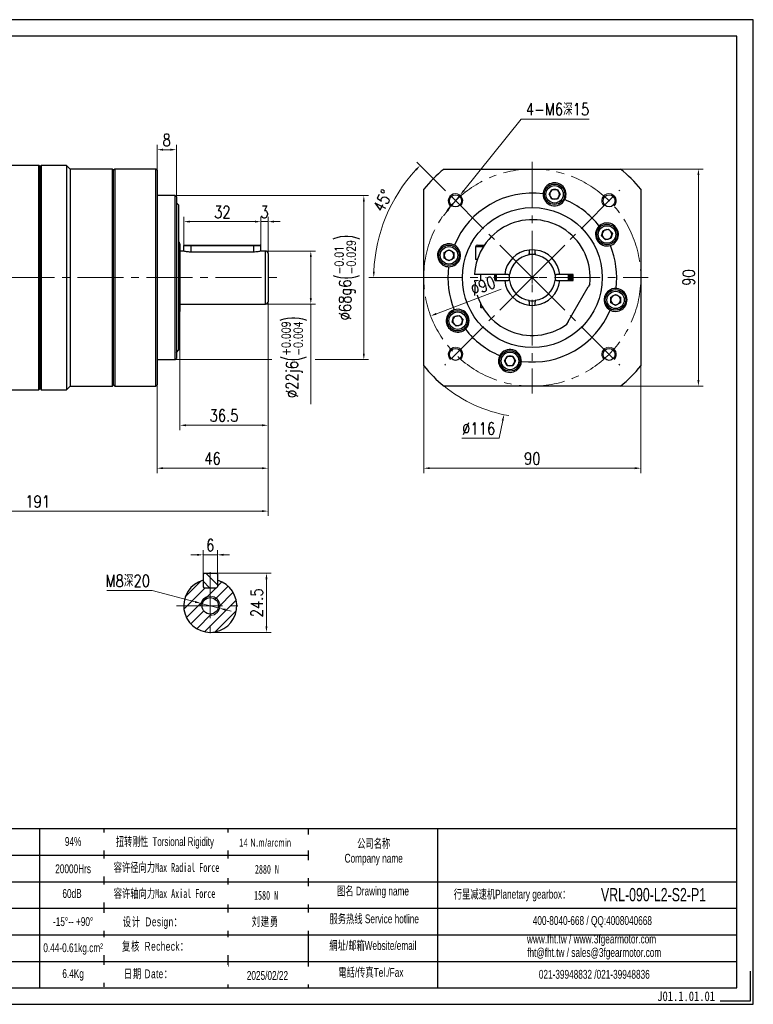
# Model space of a CAD drawing. Header units: millimetres. Extents: x 0 to 577, y 0 to 408.
# Tile 3 of 3: x 273 to 577, y 0 to 408. Entities that reach past the tile are written whole.
import ezdxf

# ---------------------------------------------------------------- set-up
doc = ezdxf.new("R2010")
doc.units = ezdxf.units.MM
doc.linetypes.add('CENTER2', pattern=[28.575, 19.05, -3.175, 3.175, -3.175])
for name, color, linetype, lineweight in [('1轮廓实线层', 7, 'Continuous', 35), ('2细线层', 4, 'Continuous', 9), ('3中心线层', 1, 'CENTER2', 9), ('5剖面线层', 2, 'Continuous', 9), ('6文字层', 3, 'Continuous', 9), ('7标注层', 4, 'Continuous', 9)]:
    doc.layers.add(name, color=color, linetype=linetype, lineweight=lineweight)
doc.layers.add('SLD-0', color=7, linetype='Continuous')
doc.layers.add('图框_外框线', color=7, linetype='Continuous')
doc.styles.add('TH_GBDIM', font='romans.shx', dxfattribs={"width": 0.8, "bigfont": 'gbcbig.shx'})
doc.styles.add('标准', font='arial.ttf', dxfattribs={"width": 0.667})
doc.styles.add('样式 1', font='txt', dxfattribs={"width": 0.8})
doc.dimstyles.new('TH_GBDIM', dxfattribs={"dimtxt": 5, "dimasz": 2.5, "dimexe": 2, "dimexo": 0, "dimgap": 1.5, "dimtad": 1, "dimdec": 1, "dimdsep": 46, "dimtxsty": 'TH_GBDIM', "dimcen": 2.5, "dimclrd": 130, "dimclre": 130, "dimclrt": 3, "dimadec": 0, "dimazin": 2, "dimtfac": 0.714286, "dimtdec": 1, "dimtmove": 0, "dimatfit": 3, "dimfxl": 1, "dimtzin": 0, "dimlwd": -1, "dimlwe": -1, "dimarcsym": 0})

# ---------------------------------------------------------------- blocks, each defined once
blk = doc.blocks.new('*D9')
at = {"layer": '7标注层', "color": 130}
for p, q in [((309.08, 171.44), (327.89, 171.44)), ((327.89, 171.44), (345.63, 166.8)), ((355.79, 164.14), (348.05, 166.16)), ((358.21, 163.51), (360.63, 162.87))]:
    blk.add_line(p, q, dxfattribs=at)
for points in [[(345.53, 166.39), (345.74, 167.2), (348.05, 166.16)], [(358.32, 163.91), (358.11, 163.1), (355.79, 164.14)]]:
    blk.add_solid(points, dxfattribs=at)
at = {"layer": 'Defpoints', "color": 0}
for p in [(348.05, 166.16), (355.79, 164.14)]:
    blk.add_point(p, dxfattribs=at)
at = {"layer": '7标注层', "color": 3, "insert": (317.74, 175.49), "char_height": 5, "attachment_point": 5, "style": 'TH_GBDIM'}
blk.add_mtext('{M8深20}{}{}', dxfattribs=at)
blk = doc.blocks.new('*D10')
at = {"layer": '7标注层', "color": 130, "transparency": 16777216}
for p, q in [((348.92, 178.25), (348.92, 188.28)), ((354.92, 178.25), (354.92, 188.28)), ((346.42, 186.28), (343.92, 186.28)), ((348.92, 186.28), (354.92, 186.28)), ((357.42, 186.28), (359.92, 186.28))]:
    blk.add_line(p, q, dxfattribs=at)
for points in [[(346.42, 186.7), (346.42, 185.87), (348.92, 186.28)], [(357.42, 186.7), (357.42, 185.87), (354.92, 186.28)]]:
    blk.add_solid(points, dxfattribs=at)
at = {"layer": 'Defpoints', "color": 0, "transparency": 16777216}
for p in [(354.92, 186.28), (348.92, 178.25), (354.92, 178.25)]:
    blk.add_point(p, dxfattribs=at)
at = {"layer": '7标注层', "color": 3, "transparency": 16777216, "insert": (351.92, 190.28), "char_height": 5, "attachment_point": 5, "style": 'TH_GBDIM'}
blk.add_mtext('6', dxfattribs=at)
blk = doc.blocks.new('*D11')
at = {"layer": '7标注层', "color": 130, "transparency": 16777216}
for p, q in [((354.39, 178.65), (377.23, 178.65)), ((375.23, 176.15), (375.23, 156.65)), ((351.92, 154.15), (377.23, 154.15))]:
    blk.add_line(p, q, dxfattribs=at)
for points in [[(374.81, 176.15), (375.64, 176.15), (375.23, 178.65)], [(374.81, 156.65), (375.64, 156.65), (375.23, 154.15)]]:
    blk.add_solid(points, dxfattribs=at)
at = {"layer": 'Defpoints', "color": 0, "transparency": 16777216}
for p in [(354.39, 178.65), (351.92, 154.15), (375.23, 154.15)]:
    blk.add_point(p, dxfattribs=at)
at = {"layer": '7标注层', "color": 3, "transparency": 16777216, "insert": (371.23, 166.4), "char_height": 5, "attachment_point": 5, "rotation": 90, "style": 'TH_GBDIM'}
blk.add_mtext('24.5', dxfattribs=at)
blk = doc.blocks.new('*U5')
at = {"layer": '3中心线层'}
blk.add_line((-18.12, -18.12), (18.12, 18.12), dxfattribs=at)
blk = doc.blocks.new('*U6')
at = {"layer": '1轮廓实线层', "color": 0, "linetype": 'ByBlock', "lineweight": -2, "transparency": 16777216}
for p, rotation in [((2055.7, 7340.05), 90), ((2055.7, 7303.8), 180), ((2091.95, 7303.8), 270)]:
    blk.add_blockref('*U5', p, dxfattribs=dict(at, rotation=rotation))
blk.add_blockref('*U5', (2091.95, 7340.05), dxfattribs=at)
blk = doc.blocks.new('*D12')
at = {"layer": '7标注层', "color": 130}
for p, q in [((449.18, 337.43), (437.53, 349.07)), ((437.43, 301.18), (417.7, 301.18))]:
    blk.add_line(p, q, dxfattribs=at)
blk.add_arc((485.43, 301.18), 65.73, 137.1793, 177.8207, dxfattribs=at)
for points in [[(437.52, 345.57), (436.92, 346.15), (438.95, 347.66)], [(419.33, 303.69), (420.16, 303.67), (419.7, 301.18)]]:
    blk.add_solid(points, dxfattribs=at)
at = {"layer": 'Defpoints', "color": 0}
for p in [(449.18, 337.43), (421.94, 318.19), (437.43, 301.18), (485.43, 301.18), (545.93, 301.18)]:
    blk.add_point(p, dxfattribs=at)
at = {"layer": '7标注层', "color": 3, "insert": (423.41, 333.06), "char_height": 5, "attachment_point": 5, "rotation": 62.796, "style": 'TH_GBDIM'}
blk.add_mtext('45%%d', dxfattribs=at)
blk = doc.blocks.new('*D13')
at = {"layer": '7标注层', "color": 130, "transparency": 16777216}
for p, q in [((440.43, 264.59), (440.43, 220.18)), ((530.43, 264.59), (530.43, 220.18)), ((442.93, 222.18), (527.93, 222.18))]:
    blk.add_line(p, q, dxfattribs=at)
for points in [[(442.93, 222.6), (442.93, 221.77), (440.43, 222.18)], [(527.93, 222.6), (527.93, 221.77), (530.43, 222.18)]]:
    blk.add_solid(points, dxfattribs=at)
at = {"layer": 'Defpoints', "color": 0, "transparency": 16777216}
for p in [(440.43, 264.59), (530.43, 264.59), (530.43, 222.18)]:
    blk.add_point(p, dxfattribs=at)
at = {"layer": '7标注层', "color": 3, "transparency": 16777216, "insert": (485.43, 226.18), "char_height": 5, "attachment_point": 5, "style": 'TH_GBDIM'}
blk.add_mtext('90', dxfattribs=at)
blk = doc.blocks.new('*D14')
at = {"layer": '7标注层', "color": 130, "transparency": 16777216}
for p, q in [((522.02, 346.18), (556.31, 346.18)), ((554.31, 258.68), (554.31, 343.68)), ((522.02, 256.18), (556.31, 256.18))]:
    blk.add_line(p, q, dxfattribs=at)
for points in [[(553.89, 343.68), (554.72, 343.68), (554.31, 346.18)], [(553.89, 258.68), (554.72, 258.68), (554.31, 256.18)]]:
    blk.add_solid(points, dxfattribs=at)
at = {"layer": 'Defpoints', "color": 0, "transparency": 16777216}
for p in [(522.02, 346.18), (554.31, 346.18), (522.02, 256.18)]:
    blk.add_point(p, dxfattribs=at)
at = {"layer": '7标注层', "color": 3, "transparency": 16777216, "insert": (550.31, 301.18), "char_height": 5, "attachment_point": 5, "rotation": 90, "style": 'TH_GBDIM'}
blk.add_mtext('90', dxfattribs=at)
blk = doc.blocks.new('*D15')
at = {"layer": '7标注层', "color": 130}
for p, q in [((485.43, 298.68), (485.43, 303.68)), ((482.93, 301.18), (487.93, 301.18)), ((473.18, 241.93), (471.66, 234.59)), ((456.28, 234.59), (471.66, 234.59))]:
    blk.add_line(p, q, dxfattribs=at)
blk.add_arc((485.43, 301.18), 58, 230.8833, 260.296, dxfattribs=at)
blk.add_solid([(473.59, 241.85), (472.77, 242.02), (473.69, 244.38)], dxfattribs=at)
at = {"layer": 'Defpoints', "color": 0}
for p in [(497.17, 357.98), (473.69, 244.38)]:
    blk.add_point(p, dxfattribs=at)
at = {"layer": '7标注层', "color": 3, "insert": (463.22, 238.59), "char_height": 5, "attachment_point": 5, "style": 'TH_GBDIM'}
blk.add_mtext('{∅116}{}{}', dxfattribs=at)
blk = doc.blocks.new('*D16')
at = {"layer": '7标注层', "color": 130, "transparency": 16777216}
blk.add_line((472.52, 296.32), (445.66, 286.19), dxfattribs=at)
blk.add_solid([(445.51, 286.57), (445.81, 285.8), (443.32, 285.3)], dxfattribs=at)
at = {"layer": 'Defpoints', "color": 0, "transparency": 16777216}
for p in [(527.53, 317.06), (443.32, 285.3)]:
    blk.add_point(p, dxfattribs=at)
at = {"layer": '7标注层', "color": 3, "transparency": 16777216, "insert": (464.99, 297.75), "char_height": 5, "attachment_point": 5, "rotation": 20.6615, "style": 'TH_GBDIM'}
blk.add_mtext('∅90', dxfattribs=at)
blk = doc.blocks.new('*D17')
at = {"layer": '7标注层', "color": 130}
for p, q in [((480.86, 366.88), (457.06, 337.29)), ((509.05, 366.88), (480.86, 366.88)), ((451.73, 330.66), (455.49, 335.34)), ((450.16, 328.72), (448.59, 326.77))]:
    blk.add_line(p, q, dxfattribs=at)
for points in [[(456.73, 337.55), (457.38, 337.02), (455.49, 335.34)], [(450.48, 328.45), (449.84, 328.98), (451.73, 330.66)]]:
    blk.add_solid(points, dxfattribs=at)
at = {"layer": 'Defpoints', "color": 0}
for p in [(455.49, 335.34), (451.73, 330.66)]:
    blk.add_point(p, dxfattribs=at)
at = {"layer": '7标注层', "color": 3, "insert": (495.92, 370.93), "char_height": 5, "attachment_point": 5, "style": 'TH_GBDIM'}
blk.add_mtext('4-M6深15{}', dxfattribs=at)
blk = doc.blocks.new('*D18')
at = {"layer": '7标注层', "color": 130, "transparency": 16777216}
for p, q in [((375.87, 291.18), (375.87, 202.39)), ((184.87, 256.58), (184.87, 202.39)), ((187.37, 204.39), (373.37, 204.39))]:
    blk.add_line(p, q, dxfattribs=at)
for points in [[(187.37, 204.81), (187.37, 203.98), (184.87, 204.39)], [(373.37, 204.81), (373.37, 203.98), (375.87, 204.39)]]:
    blk.add_solid(points, dxfattribs=at)
at = {"layer": 'Defpoints', "color": 0, "transparency": 16777216}
for p in [(375.87, 291.18), (184.87, 256.58), (375.87, 204.39)]:
    blk.add_point(p, dxfattribs=at)
at = {"layer": '7标注层', "color": 3, "transparency": 16777216, "insert": (280.37, 208.39), "char_height": 5, "attachment_point": 5, "style": 'TH_GBDIM'}
blk.add_mtext('191', dxfattribs=at)
blk = doc.blocks.new('*D19')
at = {"layer": '7标注层', "color": 130}
for p, q in [((374.87, 312.18), (395.61, 312.18)), ((393.61, 292.68), (393.61, 309.68)), ((374.87, 290.18), (395.61, 290.18)), ((393.61, 290.18), (393.61, 248.71))]:
    blk.add_line(p, q, dxfattribs=at)
for points in [[(394.02, 309.68), (393.19, 309.68), (393.61, 312.18)], [(393.19, 292.68), (394.02, 292.68), (393.61, 290.18)]]:
    blk.add_solid(points, dxfattribs=at)
at = {"layer": 'Defpoints', "color": 0}
for p in [(374.87, 312.18), (393.61, 312.18), (374.87, 290.18)]:
    blk.add_point(p, dxfattribs=at)
at = {"layer": '7标注层', "color": 3, "insert": (386.68, 268.2), "char_height": 5, "attachment_point": 5, "rotation": 90, "style": 'TH_GBDIM'}
blk.add_mtext('{\\A1;{%%c22}{}{j6\\H0.7143x;{\\H2x;\\W0.5;(}\\S+0.009^ -0.004;{\\H2x;\\W0.5;)}}}', dxfattribs=at)
blk = doc.blocks.new('*D20')
at = {"layer": '7标注层', "color": 130}
for p, q in [((337.87, 335.18), (417.59, 335.18)), ((415.59, 332.68), (415.59, 269.68)), ((337.37, 267.18), (377.48, 267.18)), ((395.35, 267.18), (417.59, 267.18))]:
    blk.add_line(p, q, dxfattribs=at)
for points in [[(416.01, 332.68), (415.18, 332.68), (415.59, 335.18)], [(415.18, 269.68), (416.01, 269.68), (415.59, 267.18)]]:
    blk.add_solid(points, dxfattribs=at)
at = {"layer": 'Defpoints', "color": 0}
for p in [(337.87, 335.18), (337.37, 267.18), (415.59, 267.18)]:
    blk.add_point(p, dxfattribs=at)
at = {"layer": '7标注层', "color": 3, "insert": (408.66, 301.18), "char_height": 5, "attachment_point": 5, "rotation": 90, "style": 'TH_GBDIM'}
blk.add_mtext('{\\A1;{%%c68}{}{g6\\H0.7143x;{\\H2x;\\W0.5;(}\\S-0.01^ -0.029;{\\H2x;\\W0.5;)}}}', dxfattribs=at)
blk = doc.blocks.new('*D21')
at = {"layer": '7标注层', "color": 130, "transparency": 16777216}
for p, q in [((375.87, 291.18), (375.87, 237.98)), ((339.37, 287.18), (339.37, 237.98)), ((373.37, 239.98), (341.87, 239.98))]:
    blk.add_line(p, q, dxfattribs=at)
for points in [[(341.87, 240.4), (341.87, 239.56), (339.37, 239.98)], [(373.37, 240.4), (373.37, 239.56), (375.87, 239.98)]]:
    blk.add_solid(points, dxfattribs=at)
at = {"layer": 'Defpoints', "color": 0, "transparency": 16777216}
for p in [(375.87, 291.18), (339.37, 287.18), (339.37, 239.98)]:
    blk.add_point(p, dxfattribs=at)
at = {"layer": '7标注层', "color": 3, "transparency": 16777216, "insert": (357.62, 243.98), "char_height": 5, "attachment_point": 5, "style": 'TH_GBDIM'}
blk.add_mtext('36.5', dxfattribs=at)
blk = doc.blocks.new('*D22')
at = {"layer": '7标注层', "color": 130, "transparency": 16777216}
for p, q in [((375.87, 291.18), (375.87, 220.18)), ((329.87, 256.68), (329.87, 220.18)), ((373.37, 222.18), (332.37, 222.18))]:
    blk.add_line(p, q, dxfattribs=at)
for points in [[(332.37, 222.6), (332.37, 221.77), (329.87, 222.18)], [(373.37, 222.6), (373.37, 221.77), (375.87, 222.18)]]:
    blk.add_solid(points, dxfattribs=at)
at = {"layer": 'Defpoints', "color": 0, "transparency": 16777216}
for p in [(375.87, 291.18), (329.87, 256.68), (329.87, 222.18)]:
    blk.add_point(p, dxfattribs=at)
at = {"layer": '7标注层', "color": 3, "transparency": 16777216, "insert": (352.87, 226.18), "char_height": 5, "attachment_point": 5, "style": 'TH_GBDIM'}
blk.add_mtext('46', dxfattribs=at)
blk = doc.blocks.new('*D23')
at = {"layer": '7标注层', "color": 130, "transparency": 16777216}
for p, q in [((329.87, 345.68), (329.87, 356.19)), ((337.87, 334.68), (337.87, 356.19)), ((335.37, 354.19), (332.37, 354.19))]:
    blk.add_line(p, q, dxfattribs=at)
for points in [[(332.37, 354.61), (332.37, 353.78), (329.87, 354.19)], [(335.37, 354.61), (335.37, 353.78), (337.87, 354.19)]]:
    blk.add_solid(points, dxfattribs=at)
at = {"layer": 'Defpoints', "color": 0, "transparency": 16777216}
for p in [(329.87, 354.19), (329.87, 345.68), (337.87, 334.68)]:
    blk.add_point(p, dxfattribs=at)
at = {"layer": '7标注层', "color": 3, "transparency": 16777216, "insert": (333.87, 358.19), "char_height": 5, "attachment_point": 5, "style": 'TH_GBDIM'}
blk.add_mtext('8', dxfattribs=at)
blk = doc.blocks.new('*D24')
at = {"layer": '7标注层', "color": 130, "transparency": 16777216}
for p, q in [((340.94, 314.28), (340.94, 326.37)), ((343.44, 324.37), (370.44, 324.37)), ((372.94, 314.28), (372.94, 326.37))]:
    blk.add_line(p, q, dxfattribs=at)
for points in [[(343.44, 324.79), (343.44, 323.96), (340.94, 324.37)], [(370.44, 324.79), (370.44, 323.96), (372.94, 324.37)]]:
    blk.add_solid(points, dxfattribs=at)
at = {"layer": 'Defpoints', "color": 0, "transparency": 16777216}
for p in [(372.94, 324.37), (340.94, 314.28), (372.94, 314.28)]:
    blk.add_point(p, dxfattribs=at)
at = {"layer": '7标注层', "color": 3, "transparency": 16777216, "insert": (356.94, 328.37), "char_height": 5, "attachment_point": 5, "style": 'TH_GBDIM'}
blk.add_mtext('32', dxfattribs=at)
blk = doc.blocks.new('*D25')
at = {"layer": '7标注层', "color": 130, "transparency": 16777216}
for p, q in [((370.44, 324.37), (367.94, 324.37)), ((372.94, 314.28), (372.94, 326.37)), ((375.87, 324.37), (372.94, 324.37)), ((375.87, 311.18), (375.87, 326.37)), ((378.37, 324.37), (380.87, 324.37))]:
    blk.add_line(p, q, dxfattribs=at)
for points in [[(370.44, 324.79), (370.44, 323.96), (372.94, 324.37)], [(378.37, 324.79), (378.37, 323.96), (375.87, 324.37)]]:
    blk.add_solid(points, dxfattribs=at)
at = {"layer": 'Defpoints', "color": 0, "transparency": 16777216}
for p in [(372.94, 324.37), (372.94, 314.28), (375.87, 311.18)]:
    blk.add_point(p, dxfattribs=at)
at = {"layer": '7标注层', "color": 3, "transparency": 16777216, "insert": (374.41, 328.37), "char_height": 5, "attachment_point": 5, "style": 'TH_GBDIM'}
blk.add_mtext('{3}{}{}', dxfattribs=at)

msp = doc.modelspace()

# ---------------------------------------------------------------- hatches: boundary and pattern name
at = {"layer": '5剖面线层'}
h = msp.add_hatch(dxfattribs=at)
h.set_pattern_fill('ANSI31', color=256)
h.set_pattern_definition([(45, (-756.0944, -62.181), (-2.245064, 2.245064), [])])
h.paths.add_polyline_path([(354.92, 175.73), (354.92, 173.05), (354.52, 172.65), (351.92, 172.65), (351.92, 169.15, -0.414214), (355.92, 165.15), (362.92, 165.15, 0.335437)])
h.paths.add_polyline_path([(362.92, 165.15), (355.92, 165.15, -0.414214), (351.92, 161.15), (351.92, 154.15, 0.414214)])
h.paths.add_polyline_path([(351.92, 161.15), (351.92, 161.75, -0.414214), (348.52, 165.15), (340.92, 165.15, 0.414214), (351.92, 154.15)])
h.paths.add_polyline_path([(351.92, 172.65), (349.32, 172.65), (348.92, 173.05), (348.92, 175.73, 0.335437), (340.92, 165.15), (347.92, 165.15, -0.414214), (351.92, 169.15)])
h.paths.add_polyline_path([(351.92, 169.15), (351.92, 168.55, -0.414214), (355.32, 165.15), (355.92, 165.15, 0.414214)], flags=17)
h.paths.add_polyline_path([(351.92, 168.55), (351.92, 169.15, 0.414214), (347.92, 165.15), (348.52, 165.15, -0.414214)], flags=17)
h.paths.add_polyline_path([(355.92, 165.15), (355.32, 165.15, -0.414214), (351.92, 161.75), (351.92, 161.15, 0.414214)], flags=17)
h = msp.add_hatch(dxfattribs=at)
h.set_pattern_fill('ANSI31', color=256, angle=90)
h.set_pattern_definition([(135, (-756.0944, -62.181), (-2.245064, -2.245064), [])])
h.paths.add_polyline_path([(354.92, 178.25), (354.52, 178.65), (351.92, 178.65), (351.92, 172.65), (354.52, 172.65), (354.92, 173.05)])
h.paths.add_polyline_path([(351.92, 178.65), (349.32, 178.65), (348.92, 178.25), (348.92, 173.05), (349.32, 172.65), (351.92, 172.65)])

# ---------------------------------------------------------------- linework, layer by layer
at = {"layer": '1轮廓实线层', "linetype": 'Continuous', "lineweight": 30}
for p, q in [((280.87, 347.68), (243.87, 347.68)), ((281.37, 347.18), (280.87, 347.68)), ((280.87, 301.18), (280.87, 347.68)), ((281.87, 347.68), (281.37, 347.18)), ((281.37, 347.18), (281.37, 301.18)), ((281.37, 255.18), (281.37, 347.18)), ((292.37, 347.68), (281.87, 347.68)), ((281.87, 347.68), (281.87, 254.68)), ((293.87, 346.18), (292.37, 347.68)), ((292.37, 347.68), (292.37, 254.68)), ((311.37, 346.18), (293.87, 346.18)), ((293.87, 346.18), (293.87, 256.18)), ((311.87, 345.68), (311.37, 346.18)), ((311.37, 256.18), (311.37, 346.18)), ((312.37, 346.18), (311.87, 345.68)), ((311.87, 256.68), (311.87, 345.68)), ((329.37, 346.18), (312.37, 346.18)), ((312.37, 346.18), (312.37, 256.18)), ((329.87, 345.68), (329.37, 346.18)), ((329.37, 256.18), (329.37, 346.18)), ((329.87, 345.68), (329.87, 256.68)), ((448.84, 346.18), (522.02, 346.18)), ((337.37, 335.18), (329.87, 335.18)), ((337.87, 334.68), (337.37, 335.18)), ((337.37, 267.18), (337.37, 335.18)), ((337.87, 334.68), (337.87, 267.68)), ((440.43, 264.59), (440.43, 337.77)), ((489.97, 336.29), (489.93, 335.89)), ((492.37, 335.71), (493.53, 337.71)), ((493.53, 333.71), (492.37, 335.71)), ((493.53, 337.71), (495.84, 337.71)), ((495.84, 337.71), (496.99, 335.71)), ((496.99, 335.71), (495.84, 333.71)), ((530.43, 337.77), (530.43, 264.59)), ((338.87, 331.18), (337.87, 332.18)), ((338.87, 271.18), (338.87, 331.18)), ((495.84, 333.71), (493.53, 333.71)), ((498.88, 333.49), (499.05, 333.85)), ((513.46, 322.8), (513.16, 322.54)), ((514.16, 318.46), (514.76, 320.69)), ((515.79, 316.83), (514.16, 318.46)), ((514.76, 320.69), (516.99, 321.29)), ((516.99, 321.29), (518.62, 319.65)), ((518.62, 319.65), (518.02, 317.42)), ((339.37, 315.18), (339.37, 301.18)), ((341.27, 314.68), (340.87, 314.28)), ((340.87, 314.28), (340.87, 312.18)), ((343.87, 314.28), (340.87, 314.28)), ((341.27, 314.68), (343.87, 314.68)), ((343.87, 314.68), (369.87, 314.68)), ((343.87, 314.28), (343.87, 314.68)), ((369.87, 314.28), (343.87, 314.28)), ((343.87, 314.28), (343.87, 311.76)), ((369.87, 314.68), (372.47, 314.68)), ((369.87, 314.68), (369.87, 314.28)), ((372.87, 314.28), (369.87, 314.28)), ((369.87, 314.28), (369.87, 311.76)), ((372.87, 314.28), (372.47, 314.68)), ((372.87, 312.18), (372.87, 314.28)), ((453.12, 314.63), (452.75, 314.81)), ((462.68, 314.68), (465.58, 314.68)), ((518.02, 317.42), (515.79, 316.83)), ((517.79, 314.52), (518.16, 314.65)), ((340.87, 312.18), (339.37, 312.18)), ((369.87, 311.76), (343.87, 311.76)), ((374.87, 312.18), (372.87, 312.18)), ((374.87, 301.18), (374.87, 312.18)), ((375.87, 311.18), (375.87, 301.18)), ((448.9, 311.59), (450.9, 312.74)), ((448.9, 309.28), (448.9, 311.59)), ((450.9, 312.74), (452.9, 311.59)), ((452.9, 311.59), (452.9, 309.28)), ((461.93, 313.93), (461.93, 308.68)), ((465.09, 313.93), (461.93, 313.93)), ((484.18, 312.61), (484.18, 312.21)), ((484.18, 312.21), (484.18, 311.18)), ((486.68, 312.21), (486.68, 312.61)), ((486.68, 311.18), (486.68, 312.21)), ((450.9, 308.12), (448.9, 309.28)), ((452.9, 309.28), (450.9, 308.12)), ((462.63, 308.68), (461.93, 308.68)), ((450.32, 305.72), (450.72, 305.69)), ((461.96, 302.43), (461.46, 302.43)), ((473.49, 302.43), (461.96, 302.43)), ((463.93, 302.43), (463.93, 299.93)), ((469.93, 299.93), (469.93, 302.43)), ((470.13, 302.43), (470.08, 301.18)), ((474, 302.43), (473.49, 302.43)), ((474.4, 302.43), (474, 302.43)), ((475.43, 302.43), (474.4, 302.43)), ((496.46, 302.43), (495.43, 302.43)), ((496.86, 302.43), (496.46, 302.43)), ((497.36, 302.43), (496.86, 302.43)), ((502.43, 302.43), (497.36, 302.43)), ((502.43, 299.93), (502.43, 302.43)), ((280.87, 254.68), (280.87, 301.18)), ((281.37, 301.18), (281.37, 255.18)), ((339.37, 301.18), (339.37, 287.18)), ((374.87, 290.18), (374.87, 301.18)), ((375.87, 301.18), (375.87, 291.18)), ((461.46, 299.93), (461.96, 299.93)), ((461.96, 299.93), (473.49, 299.93)), ((470.08, 301.18), (470.13, 299.93)), ((473.49, 299.93), (474, 299.93)), ((474, 299.93), (474.4, 299.93)), ((474.4, 299.93), (475.43, 299.93)), ((495.43, 299.93), (496.46, 299.93)), ((496.46, 299.93), (496.86, 299.93)), ((496.86, 299.93), (497.36, 299.93)), ((497.36, 299.93), (502.43, 299.93)), ((509.28, 298.49), (508.61, 297.34)), ((500.35, 283.03), (508.61, 297.34)), ((517.96, 293.08), (519.96, 294.24)), ((519.96, 294.24), (521.96, 293.08)), ((520.54, 296.64), (520.14, 296.67)), ((339.37, 290.18), (374.87, 290.18)), ((463.93, 290.52), (463.93, 288.93)), ((484.18, 291.18), (484.18, 290.15)), ((484.18, 290.15), (484.18, 289.75)), ((486.68, 290.15), (486.68, 291.18)), ((486.68, 289.75), (486.68, 290.15)), ((517.96, 290.77), (517.96, 293.08)), ((519.96, 289.62), (517.96, 290.77)), ((521.96, 290.77), (519.96, 289.62)), ((521.96, 293.08), (521.96, 290.77)), ((453.07, 287.85), (452.69, 287.71)), ((463.93, 288.93), (464.18, 288.68)), ((463.93, 288.93), (464.79, 288.93)), ((464.94, 288.68), (464.18, 288.68)), ((517.74, 287.73), (518.1, 287.56)), ((452.24, 282.71), (452.83, 284.94)), ((453.87, 281.08), (452.24, 282.71)), ((452.83, 284.94), (455.07, 285.54)), ((456.1, 281.67), (453.87, 281.08)), ((455.07, 285.54), (456.7, 283.9)), ((456.7, 283.9), (456.1, 281.67)), ((500.35, 283.03), (499.68, 281.87)), ((457.39, 279.56), (457.7, 279.82)), ((337.87, 270.18), (338.87, 271.18)), ((329.87, 267.18), (337.37, 267.18)), ((337.37, 267.18), (337.87, 267.68)), ((471.98, 268.87), (471.8, 268.51)), ((473.87, 266.65), (475.02, 268.65)), ((475.02, 264.65), (473.87, 266.65)), ((475.02, 268.65), (477.33, 268.65)), ((477.33, 268.65), (478.48, 266.65)), ((478.48, 266.65), (477.33, 264.65)), ((480.89, 266.07), (480.92, 266.47)), ((477.33, 264.65), (475.02, 264.65)), ((243.87, 254.68), (280.87, 254.68)), ((280.87, 254.68), (281.37, 255.18)), ((281.37, 255.18), (281.87, 254.68)), ((281.87, 254.68), (292.37, 254.68)), ((292.37, 254.68), (293.87, 256.18)), ((293.87, 256.18), (311.37, 256.18)), ((311.37, 256.18), (311.87, 256.68)), ((311.87, 256.68), (312.37, 256.18)), ((312.37, 256.18), (329.37, 256.18)), ((329.37, 256.18), (329.87, 256.68)), ((522.02, 256.18), (448.84, 256.18))]:
    msp.add_line(p, q, dxfattribs=at)
at = {"layer": '1轮廓实线层', "lineweight": 30}
for p, q in [((349.32, 178.65), (348.92, 178.25)), ((348.92, 178.25), (348.92, 173.05)), ((349.32, 178.65), (354.52, 178.65)), ((354.92, 178.25), (354.52, 178.65)), ((354.92, 178.25), (354.92, 173.05)), ((348.92, 173.05), (349.32, 172.65)), ((349.32, 172.65), (354.52, 172.65)), ((354.52, 172.65), (354.92, 173.05))]:
    msp.add_line(p, q, dxfattribs=at)
at = {"layer": '1轮廓实线层', "linetype": 'Continuous', "lineweight": 30, "flags": 128}
for points in [[(486.68, 312.61), (485.43, 312.68), (484.18, 312.61)], [(500.73, 299.93), (500.78, 301.18), (500.73, 302.43)], [(484.18, 289.75), (485.43, 289.68), (486.68, 289.75)]]:
    msp.add_lwpolyline(points, dxfattribs=at)
at = {"layer": '1轮廓实线层', "linetype": 'Continuous', "lineweight": 30}
for centre, radius in [((494.68, 335.71), 4.25), ((494.68, 335.71), 3.62), ((453.61, 333), 2.5), ((517.25, 333), 2.5), ((485.43, 301.18), 29), ((516.39, 319.06), 4.25), ((516.39, 319.06), 3.62), ((450.9, 310.43), 4.25), ((450.9, 310.43), 3.63), ((519.96, 291.93), 4.25), ((519.96, 291.93), 3.62), ((454.47, 283.31), 4.25), ((454.47, 283.31), 3.63), ((453.61, 269.36), 2.5), ((476.17, 266.65), 4.25), ((476.17, 266.65), 3.63), ((517.25, 269.36), 2.5)]:
    msp.add_circle(centre, radius, dxfattribs=at)
at = {"layer": '1轮廓实线层', "lineweight": 30}
msp.add_circle((351.92, 165.15), 3.4, dxfattribs=at)
at = {"layer": '1轮廓实线层', "linetype": 'Continuous', "lineweight": 30}
for centre, radius, start, end in [((485.43, 301.18), 58, 129.1167, 140.8833), ((485.43, 301.18), 58, 39.1167, 50.8833), ((494.68, 335.71), 4.75, 336.9662, 173.0338), ((485.43, 301.18), 35, 82.6029, 157.3971), ((494.68, 335.71), 4.75, 177.866, 332.134), ((494.68, 335.71), 2, 150, 210), ((494.68, 335.71), 2, 90, 150), ((494.68, 335.71), 2, 210, 270), ((494.68, 335.71), 2, 30, 90), ((494.68, 335.71), 2, 270, 330), ((494.68, 335.71), 2, 330, 30), ((485.43, 301.18), 35, 37.6029, 67.3971), ((485.43, 301.18), 24, 353.5565, 177.0145), ((516.39, 319.06), 4.75, 132.866, 287.134), ((516.39, 319.06), 4.75, 291.9662, 128.0338), ((516.39, 319.06), 2, 165, 225), ((516.39, 319.06), 2, 105, 165), ((516.39, 319.06), 2, 45, 105), ((516.39, 319.06), 2, 285, 345), ((516.39, 319.06), 2, 345, 45), ((338.37, 315.18), 1, 0, 60), ((450.9, 310.43), 4.75, 66.9662, 263.0338), ((450.9, 310.43), 4.75, 267.866, 62.134), ((462.68, 313.93), 0.75, 90, 180), ((516.39, 319.06), 2, 225, 285), ((485.43, 301.18), 35, 352.6029, 22.3971), ((374.87, 311.18), 1, 0, 90), ((450.9, 310.43), 2, 120, 180), ((450.9, 310.43), 2, 180, 240), ((450.9, 310.43), 2, 60, 120), ((450.9, 310.43), 2, 0, 60), ((450.9, 310.43), 2, 300, 0), ((485.43, 301.18), 11.5, 96.2401, 173.7599), ((485.43, 301.18), 9.5, 97.5608, 172.4392), ((485.43, 301.18), 9.6, 82.5184, 97.4816), ((485.43, 301.18), 11.5, 6.2401, 83.7599), ((485.43, 301.18), 9.5, 7.5608, 82.4392), ((450.9, 310.43), 2, 240, 300), ((485.43, 301.18), 35, 172.6029, 202.3971), ((485.43, 301.18), 15, 175.2198, 184.7802), ((485.43, 301.18), 9.6, 172.5184, 187.4816), ((485.43, 301.18), 9.6, 352.5184, 7.4816), ((485.43, 301.18), 15, 355.2198, 4.7802), ((485.43, 301.18), 15.75, 355.4479, 4.5521), ((485.43, 301.18), 16, 355.5192, 4.4808), ((485.43, 301.18), 16.4, 355.6287, 4.3713), ((485.43, 301.18), 17, 355.7833, 4.2167), ((485.43, 301.18), 24, 182.9855, 306.4435), ((485.43, 301.18), 11.5, 186.2401, 263.7599), ((485.43, 301.18), 9.5, 187.5608, 262.4392), ((485.43, 301.18), 11.5, 276.2401, 353.7599), ((485.43, 301.18), 9.5, 277.5608, 352.4392), ((519.96, 291.93), 4.75, 87.866, 242.134), ((519.96, 291.93), 4.75, 246.9662, 83.0338), ((519.96, 291.93), 2, 60, 120), ((374.87, 291.18), 1, 270, 0), ((485.43, 301.18), 9.6, 262.5184, 277.4816), ((519.96, 291.93), 2, 120, 180), ((519.96, 291.93), 2, 180, 240), ((519.96, 291.93), 2, 240, 300), ((519.96, 291.93), 2, 0, 60), ((519.96, 291.93), 2, 300, 0), ((338.37, 287.18), 1, 300, 0), ((454.47, 283.31), 4.75, 111.9662, 308.0338), ((454.47, 283.31), 4.75, 312.866, 107.134), ((485.43, 301.18), 35, 262.6029, 337.3971), ((454.47, 283.31), 2, 165, 225), ((454.47, 283.31), 2, 105, 165), ((454.47, 283.31), 2, 225, 285), ((454.47, 283.31), 2, 45, 105), ((454.47, 283.31), 2, 285, 345), ((454.47, 283.31), 2, 345, 45), ((485.43, 301.18), 35, 217.6029, 247.3971), ((476.17, 266.65), 4.75, 357.866, 152.134), ((476.17, 266.65), 4.75, 156.9662, 353.0338), ((476.17, 266.65), 2, 150, 210), ((476.17, 266.65), 2, 90, 150), ((476.17, 266.65), 2, 210, 270), ((476.17, 266.65), 2, 30, 90), ((476.17, 266.65), 2, 270, 330), ((476.17, 266.65), 2, 330, 30), ((485.43, 301.18), 58, 219.1167, 230.8833), ((485.43, 301.18), 58, 309.1167, 320.8833)]:
    msp.add_arc(centre, radius, start, end, dxfattribs=at)
at = {"layer": '1轮廓实线层', "lineweight": 30}
msp.add_arc((351.92, 165.15), 11, 105.8266, 74.1734, dxfattribs=at)
at = {"layer": '1轮廓实线层', "linetype": 'Continuous', "lineweight": 30}
for points, knots in [([(343.87, 311.76), (343.54, 311.77), (342.88, 311.79), (342, 311.92), (341.32, 312.06), (340.92, 312.17), (340.91, 312.17), (340.91, 312.17)], [0, 0, 0, 0, 0.209353, 0.418514, 0.63263, 0.850273, 1, 1, 1, 1]), ([(372.84, 312.17), (372.85, 312.17), (372.89, 312.19), (372.64, 312.12), (372.1, 311.99), (371.29, 311.85), (370.5, 311.77), (370.01, 311.77), (369.87, 311.76)], [0, 0, 0, 0, 0.062606, 0.269235, 0.478041, 0.693534, 0.910388, 1, 1, 1, 1]), ([(484.18, 310.6), (484.18, 310.68), (484.18, 310.88), (484.18, 311.07), (484.18, 311.18)], [0, 0, 0, 0, 0.444848, 1, 1, 1, 1]), ([(486.68, 311.18), (486.68, 311.07), (486.68, 310.88), (486.68, 310.68), (486.68, 310.6)], [0, 0, 0, 0, 0.555152, 1, 1, 1, 1]), ([(475.43, 302.43), (475.54, 302.43), (475.73, 302.43), (475.92, 302.43), (476.01, 302.43)], [0, 0, 0, 0, 0.555152, 1, 1, 1, 1]), ([(494.85, 302.43), (494.93, 302.43), (495.13, 302.43), (495.32, 302.43), (495.43, 302.43)], [0, 0, 0, 0, 0.444848, 1, 1, 1, 1]), ([(476.01, 299.93), (475.92, 299.93), (475.73, 299.93), (475.54, 299.93), (475.43, 299.93)], [0, 0, 0, 0, 0.444848, 1, 1, 1, 1]), ([(495.43, 299.93), (495.32, 299.93), (495.13, 299.93), (494.93, 299.93), (494.85, 299.93)], [0, 0, 0, 0, 0.555152, 1, 1, 1, 1]), ([(484.18, 291.18), (484.18, 291.29), (484.18, 291.48), (484.18, 291.68), (484.18, 291.76)], [0, 0, 0, 0, 0.555152, 1, 1, 1, 1]), ([(486.68, 291.76), (486.68, 291.68), (486.68, 291.48), (486.68, 291.29), (486.68, 291.18)], [0, 0, 0, 0, 0.444848, 1, 1, 1, 1])]:
    msp.add_open_spline(points, degree=3, knots=knots, dxfattribs=at)
at = {"layer": '2细线层'}
for centre, radius, start, end in [((453.61, 333), 3, 315, 226.5918), ((517.25, 333), 3, 315, 226.5918), ((453.61, 269.36), 3, 315, 226.5918), ((517.25, 269.36), 3, 315, 226.5918), ((351.92, 165.15), 4, 270, 180)]:
    msp.add_arc(centre, radius, start, end, dxfattribs=at)
at = {"layer": '3中心线层'}
for p, q in [((485.43, 349.18), (485.43, 253.18)), ((182.62, 301.18), (382.37, 301.18)), ((437.43, 301.18), (533.43, 301.18)), ((351.92, 179.15), (351.92, 151.15)), ((337.92, 165.15), (365.92, 165.15))]:
    msp.add_line(p, q, dxfattribs=at)
msp.add_circle((485.43, 301.18), 45, dxfattribs=at)
at = {"layer": 'SLD-0'}
msp.add_line((281.11, 72.82), (281.11, 6.87), dxfattribs=at)
at = {"layer": '图框_外框线'}
for p, q in [((50.97, 72.82), (570.19, 72.82)), ((307.8, 72.82), (307.8, 7.24)), ((359.21, 72.82), (359.21, 6.87)), ((392.54, 72.82), (392.54, 6.87)), ((446.16, 72.82), (446.16, 6.87)), ((100.73, 61.82), (392.54, 61.82)), ((50.97, 50.81), (570.19, 50.81)), ((100.73, 39.81), (570.19, 39.81)), ((100.73, 28.8), (570.19, 28.8)), ((100.73, 17.8), (570.19, 17.8))]:
    msp.add_line(p, q, dxfattribs=at)
at = {"layer": '图框_外框线', "color": 3}
msp.add_lwpolyline([(575.69, 13.74), (575.69, 1.37), (563.32, 1.37)], dxfattribs=at)

# ---------------------------------------------------------------- block references
at = {"layer": '1轮廓实线层'}
msp.add_blockref('*U6', (-1588.4, -7020.74), dxfattribs=at)

# ---------------------------------------------------------------- texts
at = {"layer": '6文字层', "insert": (537.25, 5.36), "char_height": 4, "width": 43.3044, "attachment_point": 1, "style": '样式 1'}
msp.add_mtext('J01.1.01.01', dxfattribs=at)
at = {"layer": 'SLD-0', "color": 1, "attachment_point": 2, "style": '标准'}
for s, insert, char_height, width in [('94%', (295.07, 69.31), 3.668, 46.9083), ('{\\fSimSun|b0|i0|c134|p2;公司名称}\\PCompany name', (419.69, 68.48), 3.668, 46.9083), ('20000Hrs', (295.07, 58), 3.668, 46.9083), ('{\\fSimSun|b0|i0|c134|p2;图名} Drawing name', (419.39, 48.78), 3.668, 46.9083), ('60dB', (294.62, 47.76), 3.668, 46.9083), ('  {\\fSimSun|b0|i0|c134|p2;行星减速机}Planetary gearbox{\\fSimSun|b0|i0|c134|p2;：}', (476.1, 47.47), 3.668, 67.7255), ('\\pxt3.3345;{\\C256;VRL-090-L2-S2-P1}', (535.69, 48.2), 5.5, 46.9083), ('{\\fSimSun|b0|i0|c134|p2;服务热线} Service hotline', (419.91, 37.25), 3.668, 46.9083), ('400-8040-668 / QQ:4008040668', (510.33, 36.55), 3.668, 81.8656), ('-15%%D-- +90%%D', (295.07, 36.1), 3.668, 46.9083), ('www.fht.tw / www.3fgearmotor.com ', (509.99, 28.91), 3.668, 61.8339), ('0.44-0.61kg.cm²', (295.07, 25.28), 3.668, 46.9083), ('{\\fSimSun|b0|i0|c134|p2;網址}/{\\fSimSun|b0|i0|c134|p2;邮箱}Website/email', (419.34, 26.2), 3.668, 46.9083), ('\\pxt12;fht@fht.tw / sales@3fgearmotor.com ', (511.11, 23.32), 3.668, 77.9378), ('6.4Kg', (295.07, 14.56), 3.668, 46.9083), ('{\\fSimSun|b0|i0|c134|p2;電話}/{\\fSimSun|b0|i0|c134|p2;传真}Tel./Fax', (418.52, 15.06), 3.668, 46.9083), ('021-39948832 /021-39948836 ', (511.14, 14.26), 3.668, 46.9083)]:
    msp.add_mtext(s, dxfattribs=dict(at, insert=insert, char_height=char_height, width=width))

# ---------------------------------------------------------------- dimensions: what is measured, and where the dimension line sits
at = {"layer": '7标注层'}
for p1, p2, text, override, picture, middle in [((451.73, 330.66), (455.49, 335.34), '4-M<>深15{}', {"dimtoh": 1, "dimpost": '<>', "dimcen": 0, "dimtvp": 0.1}, '*D17', (495.92, 366.88)), ((355.79, 164.14), (348.05, 166.16), '{M8深20}{}{}', {"dimgap": 1.5, "dimtad": 1, "dimtih": 0, "dimtoh": 1, "dimdec": 1, "dimlfac": 1, "dimse1": 0, "dimse2": 0, "dimsd1": 0, "dimsd2": 0, "dimtix": 0, "dimtofl": 1, "dimatfit": 3}, '*D9', (327.89, 171.44))]:
    dim = msp.add_diameter_dim_2p(p1=p1, p2=p2, text=text, dimstyle='TH_GBDIM', override=override, dxfattribs=at)
    dim.commit()
    dim.dimension.update_dxf_attribs({"geometry": picture, "text_midpoint": middle, "dimtype": 163})
for base, p1, p2, picture, middle in [((329.87, 354.19), (337.87, 334.68), (329.87, 345.68), '*D23', (333.87, 358.19)), ((372.94, 324.37), (340.94, 314.28), (372.94, 314.28), '*D24', (356.94, 328.37)), ((375.87, 204.39), (184.87, 256.58), (375.87, 291.18), '*D18', (280.37, 208.39)), ((354.92, 186.28), (348.92, 178.25), (354.92, 178.25), '*D10', (351.92, 190.28))]:
    dim = msp.add_linear_dim(base=base, p1=p1, p2=p2, dimstyle='TH_GBDIM', dxfattribs=at)
    dim.commit()
    dim.dimension.update_dxf_attribs({"geometry": picture, "text_midpoint": middle})
dim = msp.add_diameter_dim_2p(p1=(497.17, 357.98), p2=(473.69, 244.38), text='{<>}{}{}', dimstyle='TH_GBDIM', override={"dimtih": 1, "dimtoh": 1, "dimtofl": 0}, dxfattribs=at)
dim.commit()
dim.dimension.update_dxf_attribs({"geometry": '*D15', "text_midpoint": (463.22, 238.59)})
dim = msp.add_angular_dim_2l(base=(421.94, 318.19), line1=((437.43, 301.18), (545.93, 301.18)), line2=((485.43, 301.18), (449.18, 337.43)), dimstyle='TH_GBDIM', dxfattribs=at)
dim.commit()
dim.dimension.update_dxf_attribs({"geometry": '*D12', "text_midpoint": (426.97, 331.23), "dimtype": 162})
dim = msp.add_linear_dim(base=(554.31, 346.18), p1=(522.02, 256.18), p2=(522.02, 346.18), angle=90, dimstyle='TH_GBDIM', dxfattribs=at)
dim.commit()
dim.dimension.update_dxf_attribs({"geometry": '*D14', "text_midpoint": (554.31, 301.18), "dimtype": 160})
dim = msp.add_linear_dim(base=(415.59, 267.18), p1=(337.87, 335.18), p2=(337.37, 267.18), angle=90, text='{\\A1;{%%c<>}{}{g6\\H0.7143x;{\\H2x;\\W0.5;(}\\S-0.01^ -0.029;{\\H2x;\\W0.5;)}}}', dimstyle='TH_GBDIM', override={"dimgap": 1.5, "dimtad": 1, "dimjust": 0, "dimdec": 1, "dimlfac": 1, "dimse1": 0, "dimse2": 0, "dimsd1": 0, "dimsd2": 0, "dimtp": -0.01, "dimtm": 0.029, "dimtdec": 3, "dimtzin": 8}, dxfattribs=at)
dim.commit()
dim.dimension.update_dxf_attribs({"geometry": '*D20', "text_midpoint": (408.66, 301.18)})
dim = msp.add_linear_dim(base=(372.94, 324.37), p1=(375.87, 311.18), p2=(372.94, 314.28), text='{3}{}{}', dimstyle='TH_GBDIM', dxfattribs=at)
dim.commit()
dim.dimension.update_dxf_attribs({"geometry": '*D25', "text_midpoint": (374.41, 324.37), "dimtype": 160})
dim = msp.add_linear_dim(base=(393.61, 312.18), p1=(374.87, 290.18), p2=(374.87, 312.18), angle=90, text='{\\A1;{%%c<>}{}{j6\\H0.7143x;{\\H2x;\\W0.5;(}\\S+0.009^ -0.004;{\\H2x;\\W0.5;)}}}', dimstyle='TH_GBDIM', override={"dimtp": 0.009, "dimtm": 0.004, "dimtdec": 3, "dimtzin": 8}, dxfattribs=at)
dim.commit()
dim.dimension.update_dxf_attribs({"geometry": '*D19', "text_midpoint": (393.61, 268.2), "dimtype": 160})
for base, p1, p2, picture, middle in [((329.87, 222.18), (375.87, 291.18), (329.87, 256.68), '*D22', (352.87, 222.18)), ((339.37, 239.98), (375.87, 291.18), (339.37, 287.18), '*D21', (357.62, 239.98)), ((530.43, 222.18), (440.43, 264.59), (530.43, 264.59), '*D13', (485.43, 222.18))]:
    dim = msp.add_linear_dim(base=base, p1=p1, p2=p2, dimstyle='TH_GBDIM', dxfattribs=at)
    dim.commit()
    dim.dimension.update_dxf_attribs({"geometry": picture, "text_midpoint": middle, "dimtype": 160})
dim = msp.add_linear_dim(base=(375.23, 154.15), p1=(354.39, 178.65), p2=(351.92, 154.15), angle=90, dimstyle='TH_GBDIM', dxfattribs=at)
dim.commit()
dim.dimension.update_dxf_attribs({"geometry": '*D11', "text_midpoint": (371.23, 166.4)})

# ---------------------------------------------------------------- next in the draw order: wipeouts: each hides what was drawn before it
msp.add_wipeout([(461.03, 293.37), (459.12, 298.42), (468.94, 302.13), (470.85, 297.07)]).dxf.layer = '1轮廓实线层'

# ---------------------------------------------------------------- next in the draw order: linework, layer by layer
at = {"layer": '图框_外框线', "color": 3}
msp.add_lwpolyline([(0, 0), (577.06, 0), (577.06, 408.07), (0, 408.07)], close=True, dxfattribs=at)
at = {"layer": '图框_外框线', "color": 3, "lineweight": 25}
msp.add_lwpolyline([(34.35, 6.87), (570.19, 6.87), (570.19, 401.2), (34.35, 401.2)], close=True, dxfattribs=at)

# ---------------------------------------------------------------- next in the draw order: dimensions: what is measured, and where the dimension line sits
at = {"layer": '7标注层'}
dim = msp.add_diameter_dim_2p(p1=(527.53, 317.06), p2=(443.32, 285.3), dimstyle='TH_GBDIM', dxfattribs=at)
dim.commit()
dim.dimension.update_dxf_attribs({"geometry": '*D16', "text_midpoint": (466.4, 294.01), "dimtype": 163})

# ---------------------------------------------------------------- next in the draw order: texts
at = {"layer": 'SLD-0', "color": 1, "char_height": 3.668, "width": 62.3315, "attachment_point": 2, "style": '标准', "bg_fill": 2}
for s, insert in [('{\\f宋体|b0|i0|c134|p2;容许径向力Max Radial Force}', (333.8, 58.56)), ('{\\fSimSun|b0|i0|c134|p2;\\T1.1;设计 \\fArial|b0|i0|c0|p34;Design\\fSimSun|b0|i0|c134|p2;：}', (328.07, 36.01)), ('{\\fSimSun|b0|i0|c134|p2;\\T1.1;复核 \\fArial|b0|i0|c0|p34;Recheck\\fSimSun|b0|i0|c134|p2;：}', (329.21, 25.88)), ('{\\T1.1;日期 Date：}', (326.24, 14.47)), ('2025/02/22', (375.63, 13.8))]:
    msp.add_mtext(s, dxfattribs=dict(at, insert=insert))
at = {"layer": '图框_外框线', "color": 1, "insert": (374.74, 68.62), "char_height": 3.2496, "width": 41.5582, "attachment_point": 2, "style": '标准', "bg_fill": 2}
msp.add_mtext('{\\T1.1;14 N.m/arcmin}', dxfattribs=at)

# ---------------------------------------------------------------- next in the draw order: texts
at = {"layer": 'SLD-0', "color": 1, "char_height": 3.668, "width": 62.3315, "attachment_point": 2, "style": '标准', "bg_fill": 2}
for s, insert in [('{\\f宋体|b0|i0|c134|p2;\\W0.65;扭转刚性 \\fArial|b0|i0|c0|p34;Torsional Rigidity}', (333.17, 69.27)), ('{\\fSimSun|b1|i0|c134|p2;2880 N}', (375.43, 57.79)), ('{\\f宋体|b0|i0|c134|p2;容许轴向力Max Axial Force}', (332.98, 47.77)), ('{\\fSimSun|b0|i0|c134|p2;\\T1.1;刘建勇 }', (374.75, 36.08))]:
    msp.add_mtext(s, dxfattribs=dict(at, insert=insert))

# ---------------------------------------------------------------- next in the draw order: texts
at = {"layer": 'SLD-0', "color": 1, "insert": (375.07, 47), "char_height": 3.668, "width": 62.3315, "attachment_point": 2, "style": '标准', "bg_fill": 2}
msp.add_mtext('{\\fSimSun|b1|i0|c134|p2;1580 N}', dxfattribs=at)

doc.saveas('drawing.dxf')
